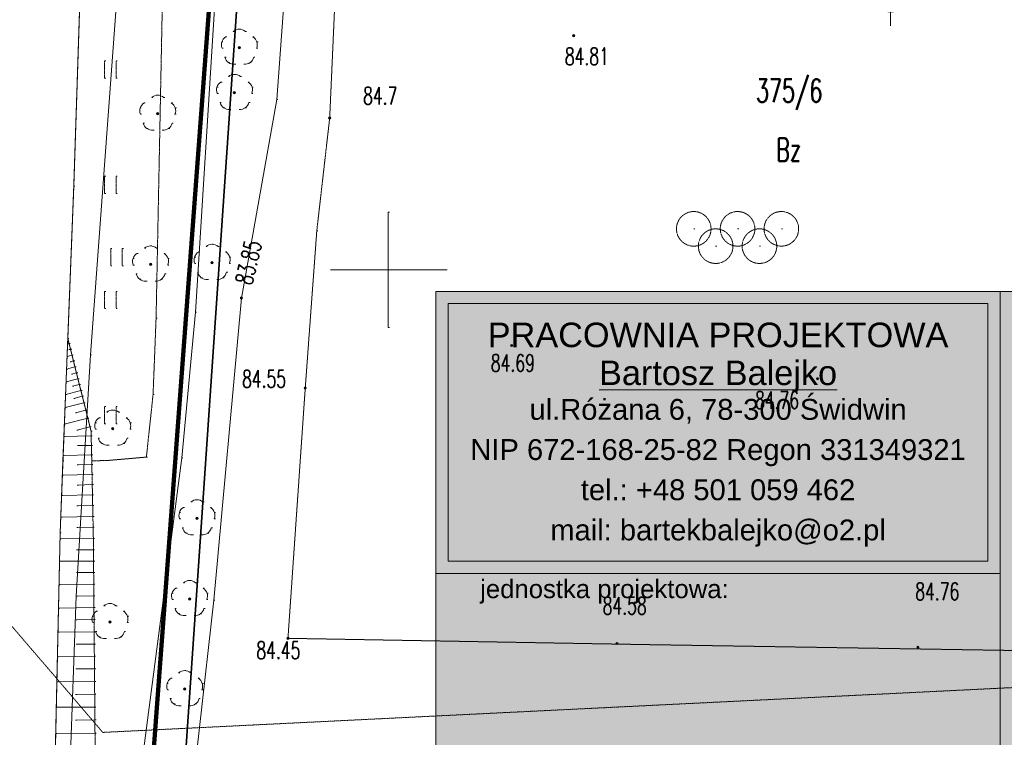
# Model space of a CAD drawing. Extents: x -280518 to 406552, y -27905 to 3675735.
# Tile 6 of 68: x -179824 to -137119, y 54352 to 85476. Entities that reach past the tile are written whole.
import ezdxf

# ---------------------------------------------------------------- set-up
doc = ezdxf.new("R2010")
doc.units = 0
doc.header["$MEASUREMENT"] = 0
for name, pattern in [('L_0_03', [1, 0.5, -0.5]), ('L_0_04', [1.5, 1, -0.5]), ('L_0_06', [2, 1.5, -0.5]), ('L_0_0C', [3, 2, -1])]:
    doc.linetypes.add(name, pattern=pattern)
for name, color, linetype, lineweight in [('000_Inne__niezydentyfikowane__Nr_Pióra__7', 7, 'Continuous', 13), ('0_Nr_Pióra__7', 7, 'Continuous', 13), ('ARCH MAPA RUSINOWO_Nr_Pióra__60', 230, 'Continuous', 211), ('ARCH TABELA_Nr_Pióra__21', 7, 'Continuous', 9), ('ARCH TABELA_Nr_Pióra__7', 7, 'Continuous', 13), ('arch wypelnienia_Nr_Pióra__19', 255, 'Continuous', 13), ('arch wypelnienia_Nr_Pióra__21', 7, 'Continuous', 9), ('drzewo_lisciaste_Nr_Pióra__7', 7, 'Continuous', 13), ('INWENT RZĘDNE_Nr_Pióra__21', 7, 'Continuous', 9), ('jezdnia_Nr_Pióra__7', 7, 'Continuous', 13), ('kraweznik_Nr_Pióra__7', 7, 'Continuous', 13), ('ogrodzenie_trwale_Nr_Pióra__7', 7, 'Continuous', 13), ('pikieta_naturalna_Atr2_Nr_Pióra__7', 7, 'Continuous', 13), ('pikieta_naturalna_Nr_Pióra__7', 7, 'Continuous', 13), ('pikieta_sztuczna_Atr2_Nr_Pióra__7', 7, 'Continuous', 13), ('pikieta_sztuczna_Nr_Pióra__7', 7, 'Continuous', 13), ('plac_sportowy_Nr_Pióra__7', 7, 'Continuous', 13), ('przewod_telekomunikacyjny_napowietrzny_Nr_Pióra__30', 134, 'Continuous', 35), ('przewod_telekomunikacyjny_podziemny_Nr_Pióra__7', 7, 'Continuous', 13), ('przewod_wodociagowy_Nr_Pióra__7', 7, 'Continuous', 13), ('rzedna_Atr2_Nr_Pióra__7', 7, 'Continuous', 13), ('rzedna_Nr_Pióra__7', 7, 'Continuous', 13), ('skarpa_nieumocniona_Nr_Pióra__7', 7, 'Continuous', 13), ('trawnik_Nr_Pióra__7', 7, 'Continuous', 13), ('Wstawianie_ramki_sekcyjnej_z_opisem_Nr_Pióra__7', 7, 'Continuous', 13), ('Zakres_Nr_Pióra__7', 7, 'Continuous', 13)]:
    doc.layers.add(name, color=color, linetype=linetype, lineweight=lineweight)
for name, color, linetype, lineweight, true_color in [('210_oznaczenie_konturu_uzytku_gruntowego_Nr_Pióra__3', 7, 'Continuous', 13, 0xff6600), ('211_numer_dzialki_ewidencyjnej_Nr_Pióra__96', 7, 'Continuous', 13, 0x00d59f), ('218_kontur_uzytku_gruntowego_Nr_Pióra__3', 7, 'Continuous', 13, 0xff6600), ('219_dzialka_ewidencyjna_Nr_Pióra__96', 7, 'Continuous', 13, 0x00d59f)]:
    doc.layers.add(name, color=color, linetype=linetype, lineweight=lineweight, true_color=true_color)
doc.layers.add('INWENT RZĘDNE', color=7, linetype='Continuous')
doc.styles.add('GENERATED_STYLE_4', font='txt')
doc.styles.add('GENERATED_STYLE_6', font='arial.ttf')
doc.styles.add('GENERATED_STYLE_7', font='arial.ttf')
doc.styles.add('GENERATED_STYLE_9', font='Simplex.shx', dxfattribs={"bigfont": 'BIGFONT.SHX'})
doc.linetypes.add('L_0_15_SHX', pattern='A,0,[2,Rusinowo ZAGOSPODAROWANIE1.Shx,S=7.5,R=0,X=0,Y=0],-7.5,0', length=7.5)
doc.linetypes.add('L_0_B0_SHX', pattern='A,0,[3,Rusinowo ZAGOSPODAROWANIE1.Shx,S=15,R=0,X=0,Y=0],-15,0', length=15)

# ---------------------------------------------------------------- blocks, each defined once
blk = doc.blocks.new('Koty wysokościowe_38', base_point=(-142051, 86408))
at = {"layer": 'INWENT RZĘDNE_Nr_Pióra__21', "linetype": 'Continuous'}
for points in [[(-142051, 86408), (-141451, 86408), (-141496, 86637), (-141626, 86832), (-141821, 86962), (-142051, 87008)], [(-142051, 86408), (-142651, 86408), (-142605, 86178), (-142475, 85983), (-142280, 85853), (-142051, 85808)]]:
    blk.add_hatch(color=256, dxfattribs=at).paths.add_polyline_path(points, flags=0)
for p, q in [((-142051, 85208), (-142051, 87608)), ((-143251, 86408), (-140851, 86408))]:
    blk.add_line(p, q, dxfattribs=at)
blk.add_circle((-142051, 86408), 600, dxfattribs=at)
at = {"layer": 'INWENT RZĘDNE_Nr_Pióra__21', "insert": (-141760, 87608), "char_height": 1200, "attachment_point": 7, "style": 'GENERATED_STYLE_4'}
blk.add_mtext('{85,00}', dxfattribs=at)

msp = doc.modelspace()

# ---------------------------------------------------------------- hatches: boundary and pattern name
at = {"layer": 'arch wypelnienia_Nr_Pióra__19', "linetype": 'Continuous'}
h = msp.add_hatch(color=256, dxfattribs=at)
h.paths.add_polyline_path([(-280518, 189388), (-71768, 189388), (-71768, 42138), (-280518, 42138)], flags=0)
h.paths.add_polyline_path([(-268018, 44638), (-268018, 186888), (-74268, 186888), (-74268, 73694), (-161338, 73694), (-161768, 73694), (-161768, 44638)], flags=0)
at = {"layer": 'drzewo_lisciaste_Nr_Pióra__7', "linetype": 'Continuous'}
for points in [[(-170298, 84215, 1), (-170298, 84315, 1)], [(-170508, 82255, 1), (-170508, 82355, 1)], [(-173838, 81355, 1), (-173838, 81455, 1)], [(-174148, 74815, 1), (-174148, 74915, 1)], [(-171478, 74885, 1), (-171478, 74985, 1)], [(-175788, 67695, 1), (-175788, 67795, 1)], [(-172138, 63805, 1), (-172138, 63905, 1)], [(-172458, 60305, 1), (-172458, 60405, 1)], [(-175908, 59305, 1), (-175908, 59405, 1)], [(-172668, 56395, 1), (-172668, 56495, 1)]]:
    msp.add_hatch(color=256, dxfattribs=at).paths.add_polyline_path(points, flags=0)
at = {"layer": 'pikieta_naturalna_Nr_Pióra__7', "linetype": 'Continuous'}
msp.add_hatch(color=256, dxfattribs=at).paths.add_polyline_path([(-166378, 81170, 1), (-166378, 81260, 1)], flags=0)
at = {"layer": 'pikieta_sztuczna_Nr_Pióra__7', "linetype": 'Continuous'}
for points in [[(-155798, 84740, 1), (-155798, 84830, 1)], [(-158488, 71300, 1), (-158488, 71390, 1)], [(-145218, 69860, 1), (-145218, 69950, 1)], [(-167438, 69460, 1), (-167438, 69550, 1)], [(-168188, 58600, 1), (-168188, 58690, 1)], [(-153918, 58380, 1), (-153918, 58470, 1)], [(-140868, 58220, 1), (-140868, 58310, 1)]]:
    msp.add_hatch(color=256, dxfattribs=at).paths.add_polyline_path(points, flags=0)
at = {"layer": 'rzedna_Nr_Pióra__7', "linetype": 'Continuous'}
msp.add_hatch(color=256, dxfattribs=at).paths.add_polyline_path([(-170208, 73360, 1), (-170208, 73450, 1)], flags=0)

# ---------------------------------------------------------------- linework, layer by layer
at = {"layer": '000_Inne__niezydentyfikowane__Nr_Pióra__7', "linetype": 'Continuous', "flags": 128}
for points in [[(-177688, 71435), (-177748, 71425)], [(-177558, 70925), (-177768, 70875)], [(-177618, 71185), (-177688, 71165)], [(-177488, 70675), (-177638, 70635)], [(-177428, 70415), (-177788, 70325)], [(-177358, 70165), (-177578, 70105)], [(-177298, 69905), (-177808, 69775)], [(-177238, 69655), (-177528, 69575)], [(-177168, 69395), (-177828, 69225)], [(-177038, 68855), (-177858, 68655)], [(-177108, 69145), (-177478, 69045)], [(-176958, 68545), (-177408, 68425)], [(-176868, 68195), (-177888, 67935)], [(-176778, 67815), (-177338, 67675)], [(-176728, 67425), (-177908, 67395)], [(-176718, 67015), (-177318, 67005)], [(-176708, 66605), (-177938, 66575)], [(-176698, 66185), (-177328, 66175)], [(-176688, 65755), (-177968, 65725)], [(-176678, 65315), (-177328, 65295)], [(-176668, 64865), (-178008, 64835)], [(-176658, 64405), (-177338, 64395)], [(-176648, 63935), (-178038, 63905)], [(-176638, 63465), (-177348, 63445)], [(-176628, 62975), (-178078, 62955)], [(-176628, 62485), (-177358, 62485)], [(-176618, 61995), (-178098, 61985)], [(-176618, 61495), (-177358, 61495)], [(-176608, 60995), (-178118, 60985)], [(-176608, 60485), (-177368, 60475)], [(-176598, 59975), (-178138, 59955)], [(-176598, 59455), (-177378, 59445)], [(-176598, 58925), (-178158, 58915)], [(-176588, 58395), (-177378, 58385)], [(-176588, 57865), (-178188, 57845)], [(-176578, 57325), (-177388, 57315)], [(-176578, 56775), (-178208, 56765)], [(-176568, 56225), (-177398, 56215)], [(-176568, 55665), (-178238, 55655)], [(-176558, 55105), (-177408, 55095)], [(-176558, 54535), (-178258, 54515)]]:
    msp.add_lwpolyline(points, dxfattribs=at)
at = {"layer": '0_Nr_Pióra__7', "linetype": 'Continuous'}
for p, q in [((-170298, 85065), (-170248, 85065)), ((-170885, 84731), (-170835, 84731)), ((-170559, 84968), (-170509, 84968)), ((-170037, 84968), (-169987, 84968)), ((-169710, 84731), (-169660, 84731)), ((-155798, 84785), (-155748, 84785)), ((-171058, 84513), (-171008, 84513)), ((-171047, 84236), (-170997, 84236)), ((-170298, 84265), (-170248, 84265)), ((-169548, 84236), (-169498, 84236)), ((-169537, 84513), (-169487, 84513)), ((-170922, 83850), (-170872, 83850)), ((-169673, 83850), (-169623, 83850)), ((-176139, 83694), (-176089, 83694)), ((-175639, 83694), (-175589, 83694)), ((-170767, 83617), (-170717, 83617)), ((-170499, 83543), (-170449, 83543)), ((-170097, 83543), (-170047, 83543)), ((-169828, 83617), (-169778, 83617)), ((-176139, 82944), (-176089, 82944)), ((-175639, 82944), (-175589, 82944)), ((-170769, 83008), (-170719, 83008)), ((-170508, 83105), (-170458, 83105)), ((-170247, 83008), (-170197, 83008)), ((-171268, 82553), (-171218, 82553)), ((-171095, 82771), (-171045, 82771)), ((-169920, 82771), (-169870, 82771)), ((-169747, 82553), (-169697, 82553)), ((-174099, 82108), (-174049, 82108)), ((-173838, 82205), (-173788, 82205)), ((-173577, 82108), (-173527, 82108)), ((-171257, 82276), (-171207, 82276)), ((-170508, 82305), (-170458, 82305)), ((-169758, 82276), (-169708, 82276)), ((-168678, 82015), (-168628, 82015)), ((-174598, 81653), (-174548, 81653)), ((-174425, 81871), (-174375, 81871)), ((-173250, 81871), (-173200, 81871)), ((-173077, 81653), (-173027, 81653)), ((-171132, 81890), (-171082, 81890)), ((-170977, 81657), (-170927, 81657)), ((-170709, 81583), (-170659, 81583)), ((-170307, 81583), (-170257, 81583)), ((-170038, 81657), (-169988, 81657)), ((-169883, 81890), (-169833, 81890)), ((-174587, 81376), (-174537, 81376)), ((-173838, 81405), (-173788, 81405)), ((-173088, 81376), (-173038, 81376)), ((-166378, 81215), (-166328, 81215)), ((-174462, 80990), (-174412, 80990)), ((-174307, 80757), (-174257, 80757)), ((-173368, 80757), (-173318, 80757)), ((-173213, 80990), (-173163, 80990)), ((-174039, 80683), (-173989, 80683)), ((-173637, 80683), (-173587, 80683)), ((-176139, 78694), (-176089, 78694)), ((-175639, 78694), (-175589, 78694)), ((-177478, 78255), (-177428, 78255)), ((-176139, 77944), (-176089, 77944)), ((-175639, 77944), (-175589, 77944)), ((-163838, 77125), (-163788, 77125)), ((-166938, 76315), (-166888, 76315)), ((-150588, 76405), (-150538, 76405)), ((-148688, 76405), (-148638, 76405)), ((-146788, 76405), (-146738, 76405)), ((-174148, 75665), (-174098, 75665)), ((-171739, 75638), (-171689, 75638)), ((-171478, 75735), (-171428, 75735)), ((-171217, 75638), (-171167, 75638)), ((-149638, 75655), (-149588, 75655)), ((-147738, 75655), (-147688, 75655)), ((-175875, 75548), (-175825, 75548)), ((-175375, 75548), (-175325, 75548)), ((-174735, 75331), (-174685, 75331)), ((-174409, 75568), (-174359, 75568)), ((-173887, 75568), (-173837, 75568)), ((-173560, 75331), (-173510, 75331)), ((-172238, 75183), (-172188, 75183)), ((-172065, 75401), (-172015, 75401)), ((-170890, 75401), (-170840, 75401)), ((-170717, 75183), (-170667, 75183)), ((-175875, 74798), (-175825, 74798)), ((-175375, 74798), (-175325, 74798)), ((-174908, 75113), (-174858, 75113)), ((-174897, 74836), (-174847, 74836)), ((-174148, 74865), (-174098, 74865)), ((-173398, 74836), (-173348, 74836)), ((-173387, 75113), (-173337, 75113)), ((-172227, 74906), (-172177, 74906)), ((-171478, 74935), (-171428, 74935)), ((-170728, 74906), (-170678, 74906)), ((-174772, 74450), (-174722, 74450)), ((-173523, 74450), (-173473, 74450)), ((-172102, 74520), (-172052, 74520)), ((-170853, 74520), (-170803, 74520)), ((-166338, 74625), (-166288, 74625)), ((-161338, 74625), (-161288, 74625)), ((-174617, 74217), (-174567, 74217)), ((-174349, 74143), (-174299, 74143)), ((-173947, 74143), (-173897, 74143)), ((-173678, 74217), (-173628, 74217)), ((-171947, 74287), (-171897, 74287)), ((-171679, 74213), (-171629, 74213)), ((-171277, 74213), (-171227, 74213)), ((-171008, 74287), (-170958, 74287)), ((-176139, 73694), (-176089, 73694)), ((-175639, 73694), (-175589, 73694)), ((-170208, 73405), (-170158, 73405)), ((-170208, 73405), (-170158, 73405)), ((-176139, 72944), (-176089, 72944)), ((-175639, 72944), (-175589, 72944)), ((-172198, 72785), (-172148, 72785)), ((-173908, 72525), (-173858, 72525)), ((-163838, 72125), (-163788, 72125)), ((-177748, 71425), (-177698, 71425)), ((-177738, 71655), (-177688, 71655)), ((-177688, 71435), (-177638, 71435)), ((-158488, 71345), (-158438, 71345)), ((-177688, 71165), (-177638, 71165)), ((-177618, 71185), (-177568, 71185)), ((-177558, 70925), (-177508, 70925)), ((-176758, 70945), (-176708, 70945)), ((-177768, 70875), (-177718, 70875)), ((-177638, 70635), (-177588, 70635)), ((-177488, 70675), (-177438, 70675)), ((-177788, 70325), (-177738, 70325)), ((-177578, 70105), (-177528, 70105)), ((-177428, 70415), (-177378, 70415)), ((-177358, 70165), (-177308, 70165)), ((-177808, 69775), (-177758, 69775)), ((-177298, 69905), (-177248, 69905)), ((-177238, 69655), (-177188, 69655)), ((-145218, 69905), (-145168, 69905)), ((-177828, 69225), (-177778, 69225)), ((-177528, 69575), (-177478, 69575)), ((-177168, 69395), (-177118, 69395)), ((-174038, 69225), (-173988, 69225)), ((-167438, 69505), (-167388, 69505)), ((-177478, 69045), (-177428, 69045)), ((-177108, 69145), (-177058, 69145)), ((-177038, 68855), (-176988, 68855)), ((-177858, 68655), (-177808, 68655)), ((-177408, 68425), (-177358, 68425)), ((-176958, 68545), (-176908, 68545)), ((-176139, 68694), (-176089, 68694)), ((-176049, 68448), (-175999, 68448)), ((-175788, 68545), (-175738, 68545)), ((-175639, 68694), (-175589, 68694)), ((-175527, 68448), (-175477, 68448)), ((-177888, 67935), (-177838, 67935)), ((-176868, 68195), (-176818, 68195)), ((-176548, 67993), (-176498, 67993)), ((-176375, 68211), (-176325, 68211)), ((-176139, 67944), (-176089, 67944)), ((-175639, 67944), (-175589, 67944)), ((-175200, 68211), (-175150, 68211)), ((-175027, 67993), (-174977, 67993)), ((-177338, 67675), (-177288, 67675)), ((-176778, 67815), (-176728, 67815)), ((-176728, 67635), (-176678, 67635)), ((-176537, 67716), (-176487, 67716)), ((-175788, 67745), (-175738, 67745)), ((-175038, 67716), (-174988, 67716)), ((-177908, 67395), (-177858, 67395)), ((-176728, 67425), (-176678, 67425)), ((-176412, 67330), (-176362, 67330)), ((-176257, 67097), (-176207, 67097)), ((-175318, 67097), (-175268, 67097)), ((-175163, 67330), (-175113, 67330)), ((-177318, 67005), (-177268, 67005)), ((-176718, 67015), (-176668, 67015)), ((-175989, 67023), (-175939, 67023)), ((-175587, 67023), (-175537, 67023)), ((-177958, 66335), (-177908, 66335)), ((-177938, 66575), (-177888, 66575)), ((-176708, 66605), (-176658, 66605)), ((-176698, 66345), (-176648, 66345)), ((-176048, 66355), (-175998, 66355)), ((-174328, 66505), (-174278, 66505)), ((-172798, 66475), (-172748, 66475)), ((-177328, 66175), (-177278, 66175)), ((-176698, 66185), (-176648, 66185)), ((-177968, 65725), (-177918, 65725)), ((-176688, 65755), (-176638, 65755)), ((-177328, 65295), (-177278, 65295)), ((-176678, 65315), (-176628, 65315)), ((-178008, 64835), (-177958, 64835)), ((-176668, 64865), (-176618, 64865)), ((-172399, 64558), (-172349, 64558)), ((-172138, 64655), (-172088, 64655)), ((-171877, 64558), (-171827, 64558)), ((-177338, 64395), (-177288, 64395)), ((-176658, 64405), (-176608, 64405)), ((-172898, 64103), (-172848, 64103)), ((-172725, 64321), (-172675, 64321)), ((-171550, 64321), (-171500, 64321)), ((-171377, 64103), (-171327, 64103)), ((-178038, 63905), (-177988, 63905)), ((-176648, 63935), (-176598, 63935)), ((-172887, 63826), (-172837, 63826)), ((-172138, 63855), (-172088, 63855)), ((-171388, 63826), (-171338, 63826)), ((-178068, 63225), (-178018, 63225)), ((-177348, 63445), (-177298, 63445)), ((-176638, 63465), (-176588, 63465)), ((-172762, 63440), (-172712, 63440)), ((-172607, 63207), (-172557, 63207)), ((-171668, 63207), (-171618, 63207)), ((-171513, 63440), (-171463, 63440)), ((-178078, 62955), (-178028, 62955)), ((-176628, 62975), (-176578, 62975)), ((-172339, 63133), (-172289, 63133)), ((-171937, 63133), (-171887, 63133)), ((-177358, 62485), (-177308, 62485)), ((-176628, 62485), (-176578, 62485)), ((-178098, 61985), (-178048, 61985)), ((-176618, 61995), (-176568, 61995)), ((-177358, 61495), (-177308, 61495)), ((-176618, 61495), (-176568, 61495)), ((-172458, 61155), (-172408, 61155)), ((-178118, 60985), (-178068, 60985)), ((-176608, 60995), (-176558, 60995)), ((-173045, 60821), (-172995, 60821)), ((-172719, 61058), (-172669, 61058)), ((-172197, 61058), (-172147, 61058)), ((-171870, 60821), (-171820, 60821)), ((-177368, 60475), (-177318, 60475)), ((-176608, 60485), (-176558, 60485)), ((-173218, 60603), (-173168, 60603)), ((-173207, 60326), (-173157, 60326)), ((-172458, 60355), (-172408, 60355)), ((-171708, 60326), (-171658, 60326)), ((-171697, 60603), (-171647, 60603)), ((-171408, 60305), (-171358, 60305)), ((-178138, 59955), (-178088, 59955)), ((-176598, 59975), (-176548, 59975)), ((-176495, 59821), (-176445, 59821)), ((-176169, 60058), (-176119, 60058)), ((-175908, 60155), (-175858, 60155)), ((-175647, 60058), (-175597, 60058)), ((-175320, 59821), (-175270, 59821)), ((-173082, 59940), (-173032, 59940)), ((-171833, 59940), (-171783, 59940)), ((-177378, 59445), (-177328, 59445)), ((-176668, 59603), (-176618, 59603)), ((-176598, 59455), (-176548, 59455)), ((-175147, 59603), (-175097, 59603)), ((-172927, 59707), (-172877, 59707)), ((-172659, 59633), (-172609, 59633)), ((-172257, 59633), (-172207, 59633)), ((-171988, 59707), (-171938, 59707)), ((-176657, 59326), (-176607, 59326)), ((-176532, 58940), (-176482, 58940)), ((-175908, 59355), (-175858, 59355)), ((-175283, 58940), (-175233, 58940)), ((-175158, 59326), (-175108, 59326)), ((-178158, 58915), (-178108, 58915)), ((-176598, 58925), (-176548, 58925)), ((-176377, 58707), (-176327, 58707)), ((-176109, 58633), (-176059, 58633)), ((-175707, 58633), (-175657, 58633)), ((-175438, 58707), (-175388, 58707)), ((-168188, 58645), (-168138, 58645)), ((-177378, 58385), (-177328, 58385)), ((-176588, 58395), (-176538, 58395)), ((-153918, 58425), (-153868, 58425)), ((-152788, 58375), (-152738, 58375)), ((-140868, 58265), (-140818, 58265)), ((-178188, 57845), (-178138, 57845)), ((-176588, 57865), (-176538, 57865)), ((-177388, 57315), (-177338, 57315)), ((-176578, 57325), (-176528, 57325)), ((-172668, 57245), (-172618, 57245)), ((-173255, 56911), (-173205, 56911)), ((-172929, 57148), (-172879, 57148)), ((-172407, 57148), (-172357, 57148)), ((-172080, 56911), (-172030, 56911)), ((-178208, 56765), (-178158, 56765)), ((-176578, 56775), (-176528, 56775)), ((-173428, 56693), (-173378, 56693)), ((-173417, 56416), (-173367, 56416)), ((-172668, 56445), (-172618, 56445)), ((-171918, 56416), (-171868, 56416)), ((-171907, 56693), (-171857, 56693)), ((-177398, 56215), (-177348, 56215)), ((-176568, 56225), (-176518, 56225)), ((-173292, 56030), (-173242, 56030)), ((-172043, 56030), (-171993, 56030)), ((-178238, 55655), (-178188, 55655)), ((-176568, 55665), (-176518, 55665)), ((-173137, 55797), (-173087, 55797)), ((-172869, 55723), (-172819, 55723)), ((-172467, 55723), (-172417, 55723)), ((-172198, 55797), (-172148, 55797)), ((-177408, 55095), (-177358, 55095)), ((-176558, 55105), (-176508, 55105)), ((-178258, 54515), (-178208, 54515)), ((-176558, 54535), (-176508, 54535)), ((-176218, 54565), (-176168, 54565))]:
    msp.add_line(p, q, dxfattribs=at)
at = {"layer": '218_kontur_uzytku_gruntowego_Nr_Pióra__3', "linetype": 'L_0_03', "flags": 128}
for points in [[(-171498, 87345), (-174608, 45745)], [(-174608, 45745), (-171498, 87345)]]:
    msp.add_lwpolyline(points, dxfattribs=at)
at = {"layer": '219_dzialka_ewidencyjna_Nr_Pióra__96', "linetype": 'Continuous', "flags": 128}
msp.add_lwpolyline([(-174608, 45745), (-171498, 87345)], dxfattribs=at)
at = {"layer": 'ARCH MAPA RUSINOWO_Nr_Pióra__60', "linetype": 'Continuous', "flags": 128}
for points in [[(-172900, 68619), (-167118, 146075)], [(-174608, 45745), (-172900, 68619)]]:
    msp.add_lwpolyline(points, dxfattribs=at)
at = {"layer": 'ARCH TABELA_Nr_Pióra__21', "linetype": 'Continuous'}
for p, q in [((-161768, 73694), (-137300, 73694)), ((-161768, 44638), (-161768, 73694)), ((-161768, 73694), (-74268, 73694)), ((-137300, 73694), (-137300, 44638)), ((-137300, 61460), (-137300, 73694)), ((-161236, 61992), (-161236, 73162)), ((-161236, 73162), (-137832, 73162)), ((-137832, 61992), (-137832, 73162)), ((-137300, 44638), (-137300, 71694)), ((-161236, 61992), (-137832, 61992)), ((-161768, 61460), (-137300, 61460))]:
    msp.add_line(p, q, dxfattribs=at)
at = {"layer": 'arch wypelnienia_Nr_Pióra__21', "linetype": 'Continuous', "flags": 128}
msp.add_lwpolyline([(-268018, 44638), (-268018, 186888), (-74268, 186888), (-74268, 73694), (-161338, 73694), (-161768, 73694), (-161768, 44638)], close=True, dxfattribs=at)
at = {"layer": 'drzewo_lisciaste_Nr_Pióra__7', "linetype": 'Continuous'}
for centre in [(-170298, 84265), (-170508, 82305), (-173838, 81405), (-174148, 74865), (-171478, 74935), (-175788, 67745), (-172138, 63855), (-172458, 60355), (-175908, 59355), (-172668, 56445)]:
    msp.add_circle(centre, 50, dxfattribs=at)
for centre, start, end in [((-170298, 84665), 49.272, 130.728), ((-170678, 84389), 121.308, 202.548), ((-169918, 84389), 337.452, 58.692), ((-170533, 83941), 193.221, 274.871), ((-170063, 83941), 265.129, 346.779), ((-170508, 82705), 49.272, 130.728), ((-170888, 82429), 121.308, 202.548), ((-170128, 82429), 337.452, 58.692), ((-173838, 81805), 49.272, 130.728), ((-174218, 81529), 121.308, 202.548), ((-173458, 81529), 337.452, 58.692), ((-170743, 81981), 193.221, 274.871), ((-170273, 81981), 265.129, 346.779), ((-174073, 81081), 193.221, 274.871), ((-173603, 81081), 265.129, 346.779), ((-174148, 75265), 49.272, 130.728), ((-171478, 75335), 49.272, 130.728), ((-174528, 74989), 121.308, 202.548), ((-173768, 74989), 337.452, 58.692), ((-171858, 75059), 121.308, 202.548), ((-171098, 75059), 337.452, 58.692), ((-174383, 74541), 193.221, 274.871), ((-173913, 74541), 265.129, 346.779), ((-171713, 74611), 193.221, 274.871), ((-171243, 74611), 265.129, 346.779), ((-175788, 68145), 49.272, 130.728), ((-176168, 67869), 121.308, 202.548), ((-175408, 67869), 337.452, 58.692), ((-176023, 67421), 193.221, 274.871), ((-175553, 67421), 265.129, 346.779), ((-172138, 64255), 49.272, 130.728), ((-172518, 63979), 121.308, 202.548), ((-171758, 63979), 337.452, 58.692), ((-172373, 63531), 193.221, 274.871), ((-171903, 63531), 265.129, 346.779), ((-172458, 60755), 49.272, 130.728), ((-172838, 60479), 121.308, 202.548), ((-172078, 60479), 337.452, 58.692), ((-176288, 59479), 121.308, 202.548), ((-175908, 59755), 49.272, 130.728), ((-175528, 59479), 337.452, 58.692), ((-172693, 60031), 193.221, 274.871), ((-172223, 60031), 265.129, 346.779), ((-176143, 59031), 193.221, 274.871), ((-175673, 59031), 265.129, 346.779), ((-172668, 56845), 49.272, 130.728), ((-173048, 56569), 121.308, 202.548), ((-172288, 56569), 337.452, 58.692), ((-172903, 56121), 193.221, 274.871), ((-172433, 56121), 265.129, 346.779)]:
    msp.add_arc(centre, 400, start, end, dxfattribs=at)
at = {"layer": 'jezdnia_Nr_Pióra__7', "linetype": 'L_0_06', "flags": 128}
msp.add_lwpolyline([(285352, 2827935), (277562, 2810715), (271372, 2796145), (261312, 2773715), (249882, 2748165), (248142, 2743375), (242242, 2730355), (233542, 2711115), (225782, 2693815), (216222, 2672415), (206472, 2651165), (189432, 2612485), (187482, 2608135), (184972, 2602115), (182542, 2597365), (177212, 2585275), (170622, 2570005), (165402, 2558665), (157832, 2541405), (155702, 2536775), (151672, 2527605), (145522, 2513615), (142562, 2507015), (140832, 2503265), (142412, 2501085), (141472, 2498445), (138422, 2497425), (134132, 2487705), (129372, 2477255), (128222, 2474565), (124972, 2466885), (117012, 2449375), (106352, 2424875), (104282, 2419625), (103902, 2418795), (99702, 2409535), (95562, 2399875), (87642, 2381835), (82852, 2370845), (77642, 2359275), (68622, 2339005), (62252, 2325005), (55272, 2309035), (49802, 2296505), (46682, 2289075), (39172, 2272255), (34312, 2260185), (31102, 2253365), (26382, 2242235), (21982, 2232225), (18742, 2225015), (13412, 2213415), (10552, 2207355), (2192, 2188925), (-4218, 2175165), (-10418, 2159675), (-12378, 2155195), (-18418, 2141345), (-24688, 2127295), (-25728, 2124725), (-29108, 2114615), (-32478, 2104965), (-33338, 2100765), (-34758, 2094245), (-35368, 2091235), (-35858, 2087735), (-37248, 2077715), (-38488, 2062955), (-40488, 2042055), (-41868, 2026495), (-43328, 2008685), (-44998, 1988755), (-45958, 1975605), (-46308, 1969295), (-47148, 1959485), (-47728, 1954085), (-48898, 1937665), (-49328, 1931645), (-49798, 1925185), (-50978, 1911725), (-51928, 1901785), (-52498, 1895505), (-52638, 1893275), (-54288, 1873965), (-55778, 1857715), (-57198, 1842625), (-59548, 1816765), (-60868, 1801635), (-61588, 1792535), (-62358, 1783205), (-63628, 1767595), (-65018, 1750515), (-65858, 1739665), (-67078, 1724375), (-68348, 1706765), (-68968, 1698255), (-67998, 1697735), (-66158, 1696755), (-66288, 1693695), (-69368, 1693025), (-70898, 1673905), (-71818, 1663695), (-72908, 1651065), (-71818, 1650255), (-68838, 1648015), (-69208, 1644125), (-72428, 1642245), (-73588, 1641565), (-74038, 1632565), (-75068, 1620985), (-75888, 1610175), (-76148, 1606825), (-76458, 1603125), (-77668, 1588945), (-78928, 1574165), (-80628, 1555625), (-83468, 1524215), (-85288, 1497555), (-87588, 1468095), (-91208, 1427565), (-93468, 1401895), (-93858, 1397345), (-93858, 1395575), (-94378, 1368255), (-95148, 1330855), (-96058, 1285265), (-96178, 1279615), (-96828, 1254745), (-97018, 1246705), (-96978, 1243575), (-97168, 1225315), (-97508, 1199625), (-98018, 1187925), (-98038, 1187505), (-98798, 1149585), (-98778, 1148245), (-98868, 1140885), (-98858, 1139475), (-99298, 1129975), (-99438, 1123185), (-100028, 1089835), (-100548, 1068305), (-101018, 1046555), (-101018, 1038645), (-101638, 1027035), (-101968, 1016095), (-102708, 1001885), (-103248, 986485), (-103678, 964745), (-103958, 952075), (-105108, 913625), (-105848, 887645), (-106408, 875755), (-108328, 812425), (-110168, 762165), (-110708, 746275), (-112098, 702445), (-113088, 666595), (-113868, 644795), (-115078, 614545), (-115588, 602865), (-115768, 595095), (-116088, 574855), (-116458, 565835), (-117318, 547885), (-117918, 530015), (-118718, 508845), (-119868, 489945), (-120688, 473315), (-122838, 459495), (-126088, 437525), (-129278, 416565), (-131178, 404385), (-133128, 390885), (-135398, 375905), (-137238, 363925), (-138928, 353525), (-140648, 342455), (-142618, 329865), (-143958, 321975), (-144998, 315285), (-147298, 299535), (-149478, 285165), (-151078, 274965), (-152408, 266605), (-154808, 252685), (-157028, 239535), (-158888, 227805), (-159698, 222255), (-162618, 207805), (-163618, 199855), (-166508, 181855), (-168868, 166415), (-170548, 155795), (-171328, 153835), (-171518, 152625), (-172568, 142445), (-172928, 138825), (-174568, 124875), (-176058, 109515), (-176758, 97375), (-176948, 92825), (-177218, 86205), (-177478, 78255), (-177738, 71655), (-178068, 63225), (-178408, 47705), (-178738, 31525), (-178848, 17605), (-178908, 2015), (-179198, -2285), (-178748, -5785), (-177408, -9745), (-174668, -13735), (-170858, -16295), (-189708, -11695), (-188628, -10625), (-187558, -9075), (-186548, -6185), (-185638, -1895), (-185198, 5835), (-185028, 15845), (-184718, 26615), (-184578, 39355), (-183978, 54135), (-183408, 68005), (-182638, 84115), (-182098, 97175), (-181538, 107115), (-181438, 108665), (-181418, 109075), (-180458, 117875), (-179328, 132325), (-178658, 138785), (-176668, 153635), (-175888, 155595), (-174208, 166215), (-171848, 181655), (-168958, 199655), (-167958, 207605), (-165038, 222055), (-164228, 227605), (-162368, 239335), (-160148, 252485), (-157748, 266405), (-156418, 274765), (-154818, 284965), (-152638, 299335), (-150338, 315085), (-147958, 329665), (-145988, 342255), (-144268, 353325), (-142578, 363725), (-140738, 375705), (-138468, 390685), (-136518, 404185), (-134508, 417385), (-132358, 429425), (-131088, 438045), (-129248, 450125), (-128088, 459485), (-126408, 470305), (-125758, 481125), (-124888, 493635), (-124018, 509495), (-123388, 521235), (-122978, 533825), (-122558, 547795), (-121798, 565635), (-121428, 574655), (-120318, 603055), (-120218, 605595), (-117878, 680105), (-116668, 721455), (-116238, 735805), (-114288, 791095), (-113008, 826295), (-111828, 861685), (-110948, 887905), (-110808, 892095), (-110198, 910515), (-108978, 942695), (-108398, 967385), (-107478, 997945), (-110078, 1000735), (-110018, 1003855), (-107458, 1006055), (-106518, 1042845), (-106128, 1075235), (-105678, 1083985), (-105328, 1099825), (-105278, 1116265), (-105058, 1129985), (-104958, 1141335), (-104628, 1154485), (-104128, 1166615), (-103998, 1169725), (-103698, 1177155), (-103308, 1186965), (-102678, 1202465), (-102558, 1204995), (-102208, 1223815), (-101778, 1242105), (-101808, 1246065), (-101768, 1249565), (-101578, 1259515), (-101208, 1283065), (-100978, 1304485), (-100688, 1320605), (-100388, 1334815), (-100168, 1356825), (-99438, 1379165), (-99128, 1387805), (-98918, 1393495), (-98958, 1398255), (-97928, 1409905), (-95518, 1435485), (-93868, 1454415), (-92328, 1472725), (-90368, 1495965), (-88468, 1519805), (-86718, 1540325), (-85308, 1558135), (-84278, 1574405), (-84268, 1574615), (-83358, 1583795), (-82438, 1595745), (-81538, 1606295), (-81108, 1612225), (-79798, 1626805), (-78498, 1641435), (-77258, 1657215), (-76558, 1667145), (-75698, 1679405), (-74578, 1693635), (-72978, 1711465), (-72178, 1721495), (-71218, 1733565), (-70798, 1739565), (-70658, 1741515), (-70498, 1743625), (-69528, 1756105), (-68828, 1765425), (-68158, 1775315), (-66938, 1789605), (-65808, 1801915), (-64918, 1811335), (-66978, 1812415), (-66698, 1815035), (-64458, 1817105), (-64208, 1819525), (-63618, 1826775), (-62818, 1835765), (-61508, 1850405), (-59438, 1872275), (-57548, 1891655), (-57538, 1891835), (-57358, 1894535), (-56918, 1898785), (-55478, 1916905), (-54488, 1929325), (-53288, 1944045), (-51998, 1959975), (-51848, 1963055), (-50228, 1984085), (-48368, 2006245), (-47858, 2012785), (-47528, 2016925), (-46658, 2027645), (-45228, 2047035), (-43258, 2065755), (-42138, 2077455), (-41398, 2086625), (-39838, 2096225), (-39088, 2101665), (-36008, 2111085), (-30918, 2126755), (-28628, 2132085), (-22608, 2145285), (-15308, 2161775), (-7678, 2179785), (-2798, 2190825), (5692, 2210185), (12482, 2225545), (16652, 2234245), (15622, 2235125), (13012, 2237375), (14282, 2239655), (18812, 2238805), (25372, 2253565), (31502, 2267505), (37882, 2282445), (48052, 2305985), (54012, 2319585), (60802, 2335035), (71522, 2359225), (77492, 2372395), (82762, 2384435), (87872, 2395355), (93792, 2408485), (98232, 2418455), (100652, 2424115), (106712, 2439135), (115532, 2458795), (121482, 2471965), (127862, 2486975), (137672, 2509465), (145782, 2527865), (148912, 2534925), (154652, 2547475), (160232, 2560135), (171642, 2586155), (176852, 2597615), (188952, 2625315), (200582, 2651315), (213412, 2680675), (225912, 2709015), (241742, 2744305), (248712, 2760375), (256902, 2778435), (262642, 2791385), (268382, 2805115), (275892, 2822285), (282782, 2838335), (286312, 2845915), (287452, 2848965), (288852, 2853845), (289672, 2857055), (290982, 2863555), (291382, 2868555), (290982, 2875955), (287442, 2886725), (285262, 2894025), (279772, 2911015), (274092, 2928565), (268292, 2946165), (263492, 2960475), (257562, 2978755), (251142, 2999295), (247412, 3011305), (244022, 3012015), (243492, 3014185), (244262, 3015205), (245482, 3016825), (242372, 3025045), (239212, 3033265), (235122, 3046735), (228852, 3065575), (221372, 3087105), (210472, 3118905), (201572, 3145395), (187962, 3186545), (179252, 3212295), (164932, 3255075), (162792, 3261355), (147712, 3305585), (136282, 3339725), (124862, 3373705), (114512, 3404895), (104142, 3435685), (92452, 3469795), (80652, 3505105), (71072, 3534345), (61322, 3563015), (55562, 3580805), (47392, 3605815), (39312, 3629445), (30822, 3654705), (23692, 3675735), (29012, 3672615), (37082, 3648765), (47012, 3619115), (59622, 3581175), (70602, 3548355), (84412, 3507035), (101152, 3456755), (109592, 3432165), (118372, 3405845), (124312, 3388015), (126222, 3382625), (134182, 3358855), (145872, 3324035), (155952, 3293965), (168332, 3257125), (177392, 3230435), (188052, 3199365), (192912, 3184185), (194622, 3179425), (206432, 3143505), (215392, 3117275), (222122, 3097535), (225682, 3087355), (229372, 3076555), (235662, 3058245), (242292, 3038345), (248482, 3020185), (251102, 3012725), (256642, 2995965), (260332, 2984965), (265992, 2968285), (269452, 2958075), (271232, 2953335), (273152, 2947935), (278902, 2930235), (285432, 2910705), (287772, 2903915), (289992, 2896225), (294622, 2881135), (296622, 2868365), (295872, 2863745), (294862, 2857185), (293192, 2850905), (291792, 2846365), (291312, 2844795), (287432, 2834905)], close=True, dxfattribs=at)
at = {"layer": 'kraweznik_Nr_Pióra__7', "linetype": 'Continuous', "flags": 128}
msp.add_lwpolyline([(-178408, 47705), (-178068, 63225), (-177958, 66335), (-177738, 71655), (-177478, 78255), (-177218, 86205), (-176948, 92825), (-176758, 97375), (-176058, 109515), (-174568, 124875), (-172928, 138825), (-172568, 142445), (-171518, 152625), (-171328, 153835), (-170548, 155795), (-168868, 166415), (-166508, 181855), (-163618, 199855)], dxfattribs=at)
at = {"layer": 'ogrodzenie_trwale_Nr_Pióra__7', "linetype": 'Continuous'}
msp.add_line((-171328, 86745), (-172198, 72785), dxfattribs=at)
at = {"layer": 'ogrodzenie_trwale_Nr_Pióra__7', "linetype": 'L_0_15_SHX'}
msp.add_line((-171328, 86745), (-172198, 72785), dxfattribs=at)
at = {"layer": 'ogrodzenie_trwale_Nr_Pióra__7', "linetype": 'Continuous', "flags": 128}
msp.add_lwpolyline([(-172198, 72785), (-172798, 66475), (-175648, 44595)], dxfattribs=at)
at = {"layer": 'ogrodzenie_trwale_Nr_Pióra__7', "linetype": 'L_0_15_SHX', "flags": 128}
msp.add_lwpolyline([(-172198, 72785), (-172798, 66475), (-175648, 44595)], dxfattribs=at)
at = {"layer": 'pikieta_naturalna_Nr_Pióra__7', "linetype": 'Continuous'}
msp.add_circle((-166378, 81215), 45, dxfattribs=at)
at = {"layer": 'pikieta_sztuczna_Nr_Pióra__7', "linetype": 'Continuous'}
for centre in [(-155798, 84785), (-158488, 71345), (-145218, 69905), (-167438, 69505), (-168188, 58645), (-153918, 58425), (-140868, 58265)]:
    msp.add_circle(centre, 45, dxfattribs=at)
at = {"layer": 'plac_sportowy_Nr_Pióra__7', "linetype": 'L_0_04', "flags": 128}
msp.add_lwpolyline([(-166148, 86385), (-165988, 87645), (-165758, 91675), (-165648, 93315), (-159878, 93195), (-147208, 92975), (-136638, 92885), (-134948, 92925), (-124548, 92885), (-126238, 85325), (-127428, 72605), (-128438, 57985), (-152788, 58375), (-168188, 58645), (-167438, 69505), (-166938, 76315), (-166378, 81215)], close=True, dxfattribs=at)
at = {"layer": 'plac_sportowy_Nr_Pióra__7', "linetype": 'L_0_04'}
for centre in [(-150588, 76405), (-148688, 76405), (-146788, 76405), (-149638, 75655), (-147738, 75655)]:
    msp.add_circle(centre, 750, dxfattribs=at)
at = {"layer": 'przewod_telekomunikacyjny_napowietrzny_Nr_Pióra__30', "linetype": 'Continuous'}
msp.add_line((-173188, 45435), (-169968, 92475), dxfattribs=at)
at = {"layer": 'przewod_telekomunikacyjny_napowietrzny_Nr_Pióra__30', "linetype": 'L_0_B0_SHX'}
msp.add_line((-173188, 45435), (-169968, 92475), dxfattribs=at)
at = {"layer": 'przewod_telekomunikacyjny_podziemny_Nr_Pióra__7', "linetype": 'Continuous', "flags": 128}
msp.add_lwpolyline([(-165548, 141065), (-166868, 128405), (-165448, 127575), (-166538, 108725), (-167398, 98715), (-167808, 93855), (-168678, 82015), (-170208, 73405), (-171408, 60305), (-172648, 49255), (-171598, 47195), (-170148, 45825), (-170248, 43765), (-171058, 40975), (-170538, 32545), (-167778, 23495), (-168618, 22795)], dxfattribs=at)
at = {"layer": 'przewod_wodociagowy_Nr_Pióra__7', "linetype": 'Continuous', "flags": 128}
msp.add_lwpolyline([(-190318, 138705), (-184778, 138295), (-176358, 137275), (-171048, 136625), (-172438, 127515), (-173508, 113575), (-174668, 100955), (-175178, 93075), (-175668, 85635), (-176758, 70945), (-177368, 60475), (-177988, 43605), (-164548, 45915), (-140538, 49965), (-125218, 52425), (-111668, 53985), (-97248, 55535), (-98008, 31975), (-98518, 16685)], dxfattribs=at)
at = {"layer": 'rzedna_Nr_Pióra__7', "linetype": 'Continuous'}
msp.add_circle((-170208, 73405), 45, dxfattribs=at)
at = {"layer": 'skarpa_nieumocniona_Nr_Pióra__7', "linetype": 'L_0_06', "flags": 128}
msp.add_lwpolyline([(-176508, 32005), (-176698, 19845), (-176748, 11665), (-177038, 1835), (-178908, 2015), (-178848, 17605), (-178738, 31525), (-178408, 47705), (-178068, 63225), (-177738, 71655), (-176728, 67635), (-176698, 66345), (-176628, 62975), (-176528, 51085), (-176568, 41135)], close=True, dxfattribs=at)
msp.add_lwpolyline([(-176508, 32005), (-176698, 19845), (-176748, 11665), (-177038, 1835), (-178908, 2015), (-178848, 17605), (-178738, 31525), (-178408, 47705), (-178068, 63225), (-177738, 71655), (-176728, 67635), (-176698, 66345), (-176628, 62975), (-176528, 51085), (-176568, 41135)], close=True, dxfattribs=at)
at = {"layer": 'trawnik_Nr_Pióra__7', "linetype": 'L_0_03', "flags": 128}
msp.add_lwpolyline([(-176048, 66355), (-176698, 66345), (-176728, 67635), (-177738, 71655), (-177478, 78255), (-177218, 86205), (-176218, 87505), (-174798, 87975), (-173598, 88115), (-173908, 72525), (-174038, 69225), (-174328, 66505)], close=True, dxfattribs=at)
for points in [[(-176139, 82944), (-176139, 83694)], [(-175639, 82944), (-175639, 83694)], [(-176139, 77944), (-176139, 78694)], [(-175639, 77944), (-175639, 78694)], [(-175875, 74798), (-175875, 75548)], [(-175375, 74798), (-175375, 75548)], [(-176139, 72944), (-176139, 73694)], [(-175639, 72944), (-175639, 73694)], [(-176139, 67944), (-176139, 68694)], [(-175639, 67944), (-175639, 68694)]]:
    msp.add_lwpolyline(points, dxfattribs=at)
at = {"layer": 'Wstawianie_ramki_sekcyjnej_z_opisem_Nr_Pióra__7', "linetype": 'Continuous', "flags": 128}
for points in [[(-163838, 72125), (-163838, 77125)], [(-163838, 72125), (-163838, 77125)], [(-166338, 74625), (-161338, 74625)], [(-166338, 74625), (-161338, 74625)]]:
    msp.add_lwpolyline(points, dxfattribs=at)
at = {"layer": 'Zakres_Nr_Pióra__7', "linetype": 'L_0_0C', "flags": 128}
msp.add_lwpolyline([(-83308, 164925), (-84898, 106365), (-113278, 57665), (-176218, 54565), (-193058, 74225), (-193238, 79805), (-188948, 138905), (-177388, 153795)], close=True, dxfattribs=at)

# ---------------------------------------------------------------- block references
at = {"layer": 'INWENT RZĘDNE'}
msp.add_blockref('Koty wysokościowe_38', (-142051, 86408), dxfattribs=at)

# ---------------------------------------------------------------- texts
at = {"layer": '210_oznaczenie_konturu_uzytku_gruntowego_Nr_Pióra__3', "linetype": 'Continuous', "insert": (-147012, 80336), "char_height": 1000, "attachment_point": 1, "style": 'GENERATED_STYLE_9'}
msp.add_mtext('{\\W0.660000x;Bz}', dxfattribs=at)
at = {"layer": '211_numer_dzialki_ewidencyjnej_Nr_Pióra__96', "linetype": 'Continuous', "insert": (-147892, 82900), "char_height": 1000, "attachment_point": 1, "style": 'GENERATED_STYLE_9'}
msp.add_mtext('{\\W0.660000x;375/6}', dxfattribs=at)
at = {"layer": 'ARCH TABELA_Nr_Pióra__7', "linetype": 'Continuous', "insert": (-149534, 72337), "char_height": 1063.83, "attachment_point": 2, "line_spacing_factor": 0.926719, "style": 'GENERATED_STYLE_7'}
msp.add_mtext('{PRACOWNIA PROJEKTOWA\\P\\LBartosz Balejko}', dxfattribs=at)
at = {"layer": 'ARCH TABELA_Nr_Pióra__7', "linetype": 'Continuous', "insert": (-149534, 69027), "char_height": 904.26, "width": 23404.26, "attachment_point": 2, "line_spacing_factor": 1.156383, "style": 'GENERATED_STYLE_6'}
msp.add_mtext('{ul.Różana 6, 78-300 Świdwin\\PNIP 672-168-25-82 Regon 331349321\\Ptel.: +48 501 059 462\\Pmail: bartekbalejko@o2.pl}', dxfattribs=at)
at = {"layer": 'ARCH TABELA_Nr_Pióra__7', "linetype": 'Continuous', "insert": (-159853, 61187), "char_height": 797.9, "attachment_point": 1, "style": 'GENERATED_STYLE_6'}
msp.add_mtext('{jednostka projektowa:}', dxfattribs=at)
at = {"layer": 'pikieta_naturalna_Atr2_Nr_Pióra__7', "linetype": 'Continuous', "insert": (-164929, 82552), "char_height": 750, "attachment_point": 1, "style": 'GENERATED_STYLE_9'}
msp.add_mtext('{\\W0.660000x;84.7}', dxfattribs=at)
at = {"layer": 'pikieta_sztuczna_Atr2_Nr_Pióra__7', "linetype": 'Continuous', "char_height": 750, "attachment_point": 1, "style": 'GENERATED_STYLE_9'}
for s, insert in [('{\\W0.660000x;84.81}', (-156179, 84262)), ('{\\W0.660000x;84.69}', (-159389, 70962)), ('{\\W0.660000x;84.55}', (-170179, 70272)), ('{\\W0.660000x;84.76}', (-147929, 69352)), ('{\\W0.660000x;84.76}', (-140979, 61052)), ('{\\W0.660000x;84.58}', (-154539, 60432)), ('{\\W0.660000x;84.45}', (-169559, 58502))]:
    msp.add_mtext(s, dxfattribs=dict(at, insert=insert))
at = {"layer": 'rzedna_Atr2_Nr_Pióra__7', "linetype": 'Continuous', "insert": (-170481, 74105), "char_height": 750, "attachment_point": 1, "rotation": 76.7, "style": 'GENERATED_STYLE_9'}
msp.add_mtext('{\\W0.660000x;83.85}', dxfattribs=at)

doc.saveas('drawing.dxf')
